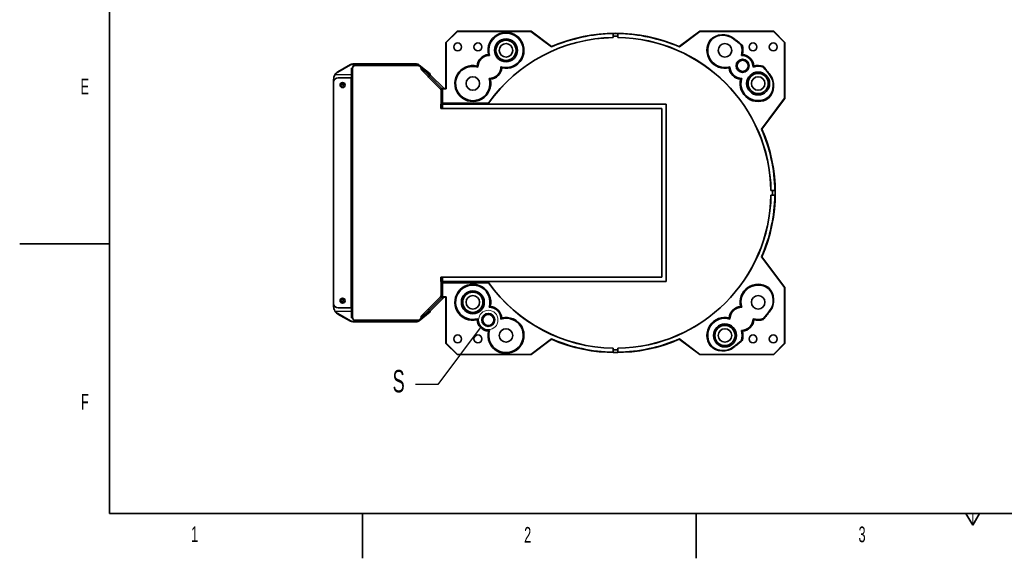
# Model space of a CAD drawing. Header units: millimetres. Extents: x 0 to 5960, y 0 to 4200.
# Tile 1 of 12: x 0 to 2190, y 0 to 1199. Entities that reach past the tile are written whole.
import ezdxf

# ---------------------------------------------------------------- set-up
doc = ezdxf.new("R2010")
doc.units = ezdxf.units.MM
doc.header["$LTSCALE"] = 10
doc.styles.add('SLDTEXTSTYLE0', font='TXT', dxfattribs={"width": 0.605})
doc.dimstyles.new('SLDDIMSTYLE18', dxfattribs={"dimtxt": 0.18, "dimasz": 35, "dimexe": 0, "dimexo": 0.0625, "dimgap": 0, "dimtad": 0, "dimtih": 1, "dimtoh": 1, "dimdec": 0, "dimrnd": 1e-09, "dimzin": 0, "dimdsep": 46, "dimtxsty": 'Standard', "dimblk1": 'NONE', "dimblk2": 'NONE', "dimsah": 1, "dimcen": 0.09, "dimadec": 0, "dimazin": 0, "dimtfac": 35, "dimtdec": 0, "dimtofl": 0, "dimtmove": 0, "dimatfit": 3, "dimldrblk": 'NONE', "dimfxl": 1, "dimfrac": 2, "dimtolj": 1, "dimtzin": 0, "dimarcsym": 0})

# ---------------------------------------------------------------- blocks, each defined once
blk = doc.blocks.new('_None')

msp = doc.modelspace()

# ---------------------------------------------------------------- linework, layer by layer
at = {"color": 7, "linetype": 'Continuous', "lineweight": 35}
for p, q in [((200, 100), (200, 4100)), ((973.348666, 1173.456421), (948.348666, 1148.456421)), ((973.609162, 1172.827528), (948.977559, 1148.195925)), ((973.348666, 1173.456421), (973.609162, 1172.827528)), ((973.348666, 1173.456421), (1137.613247, 1173.456421)), ((1137.403956, 1172.827528), (973.609162, 1172.827528)), ((1137.613247, 1173.456421), (1137.403956, 1172.827528)), ((1183.264879, 1138.501395), (1137.403956, 1172.827528)), ((1137.613247, 1173.456421), (1183.348717, 1139.224188)), ((1320.348666, 1168.5827), (1320.348666, 1168.163396)), ((1320.348666, 1168.163396), (1320.348666, 1159.406567)), ((1330.348666, 1168.163396), (1330.348666, 1168.5827)), ((1330.348666, 1159.406567), (1330.348666, 1168.163396)), ((1467.348614, 1139.224188), (1513.084084, 1173.456421)), ((1513.293375, 1172.827528), (1467.432452, 1138.501395)), ((1513.084084, 1173.456421), (1513.293375, 1172.827528)), ((1513.084084, 1173.456421), (1677.348666, 1173.456421)), ((1677.088169, 1172.827528), (1513.293375, 1172.827528)), ((1677.088169, 1172.827528), (1677.348666, 1173.456421)), ((1701.719772, 1148.195925), (1677.088169, 1172.827528)), ((1702.348666, 1148.456421), (1677.348666, 1173.456421)), ((948.977559, 1148.195925), (948.348666, 1148.456421)), ((948.348666, 1148.456421), (948.348666, 1045.815177)), ((948.977559, 1148.195925), (948.977559, 1045.186283)), ((1183.264879, 1138.501395), (1183.348717, 1139.224188)), ((1320.348666, 1159.144501), (1320.348666, 1159.406567)), ((1330.348666, 1159.406567), (1330.348666, 1159.144501)), ((1467.348614, 1139.224188), (1467.432452, 1138.501395)), ((1702.348666, 1148.456421), (1701.719772, 1148.195925)), ((1701.719772, 1024.11373), (1701.719772, 1148.195925)), ((1702.348666, 1023.904439), (1702.348666, 1148.456421)), ((707.748687, 1083.069617), (735.916638, 1099.025138)), ((707.748687, 1082.224381), (735.916638, 1098.179902)), ((741.216628, 1100.402742), (881.906916, 1100.402742)), ((741.216628, 1099.557505), (881.906916, 1099.557505)), ((885.72855, 1097.075216), (746.348666, 1097.075216)), ((888.622345, 1098.055093), (912.85944, 1078.146894)), ((888.622345, 1097.209856), (912.85944, 1077.301658)), ((894.213832, 1091.075216), (889.971191, 1095.317857)), ((702.005553, 1077.301658), (702.005553, 1078.146894)), ((738.348666, 1091.456421), (738.348666, 535.456421)), ((738.348666, 1091.456421), (740.360788, 1091.456421)), ((740.348666, 1091.075216), (740.348666, 535.837626)), ((894.213832, 1091.075216), (892.092511, 1088.953896)), ((892.092511, 1088.953896), (908.518778, 1072.527629)), ((894.213832, 1091.075216), (910.640098, 1074.648949)), ((910.640098, 1074.648949), (911.758132, 1073.530915)), ((911.758132, 1073.530915), (938.589986, 1046.699062)), ((912.85944, 1077.301658), (912.85944, 1078.146894)), ((913.348666, 1076.456421), (943.98991, 1045.815177)), ((698.348666, 1059.456421), (698.348666, 1066.237076)), ((698.348666, 567.456421), (698.348666, 1059.456421)), ((708.348666, 1069.456421), (736.348666, 1069.456421)), ((738.348666, 1069.456421), (736.348666, 1069.456421)), ((909.636812, 1071.409595), (908.518778, 1072.527629)), ((909.636812, 1071.409595), (936.468666, 1044.577741)), ((937.347345, 1042.456421), (937.347345, 1002.456421)), ((940.347345, 1042.456421), (940.347345, 1002.456421)), ((940.348666, 1045.815177), (940.348666, 1045.186283)), ((948.348666, 1045.815177), (940.348666, 1045.815177)), ((940.348666, 1013.442698), (940.348666, 1045.186283)), ((940.348666, 1045.186283), (948.977559, 1045.186283)), ((948.977559, 1045.186283), (948.348666, 1045.815177)), ((936.848666, 1000.956421), (936.848666, 1010.956421)), ((937.347345, 1010.956421), (936.848666, 1010.956421)), ((1438.348666, 1010.956421), (940.347345, 1010.956421)), ((940.348666, 1013.442698), (1043.015542, 1013.442698)), ((940.348666, 1013.442698), (940.348666, 1010.956421)), ((1043.15108, 1013.180659), (945.348666, 1013.180659)), ((945.348666, 1010.956421), (945.348666, 1013.180659)), ((1043.015542, 1013.442698), (1043.15108, 1013.180659)), ((1438.348666, 615.956421), (1438.348666, 1010.956421)), ((1650.39364, 955.540208), (1701.719772, 1024.11373)), ((1702.348666, 1023.904439), (1651.116433, 955.456369)), ((1701.719772, 1024.11373), (1702.348666, 1023.904439)), ((1428.276508, 1000.956421), (936.848666, 1000.956421)), ((937.347345, 1002.456421), (940.347345, 1002.456421)), ((1428.276508, 625.956421), (1428.276508, 1000.956421)), ((1650.39364, 955.540208), (1651.116433, 955.456369)), ((1671.036745, 818.456421), (1671.298812, 818.456421)), ((1680.05564, 818.456421), (1671.298812, 818.456421)), ((1680.474944, 818.456421), (1680.05564, 818.456421)), ((1671.298812, 808.456421), (1671.036745, 808.456421)), ((1671.298812, 808.456421), (1680.05564, 808.456421)), ((1680.05564, 808.456421), (1680.474944, 808.456421)), ((0, 700), (200, 700)), ((1650.39364, 671.372634), (1651.116433, 671.456473)), ((1650.39364, 671.372634), (1701.719772, 602.799112)), ((1702.348666, 603.008403), (1651.116433, 671.456473)), ((936.848666, 615.956421), (936.848666, 625.956421)), ((936.848666, 625.956421), (1428.276508, 625.956421)), ((936.848666, 615.956421), (937.347345, 615.956421)), ((937.347345, 624.456421), (937.347345, 584.456421)), ((937.347345, 624.456421), (940.347345, 624.456421)), ((940.347345, 624.456421), (940.347345, 584.456421)), ((940.347345, 615.956421), (1438.348666, 615.956421)), ((940.348666, 613.470144), (940.348666, 615.956421)), ((1043.015542, 613.470144), (940.348666, 613.470144)), ((940.348666, 613.470144), (940.348666, 581.726559)), ((945.348666, 613.732183), (945.348666, 615.956421)), ((945.348666, 613.732183), (1043.15108, 613.732183)), ((1043.15108, 613.732183), (1043.015542, 613.470144)), ((1701.719772, 602.799112), (1702.348666, 603.008403)), ((1701.719772, 602.799112), (1701.719772, 478.716917)), ((1702.348666, 603.008403), (1702.348666, 478.456421)), ((936.468666, 582.335101), (909.636812, 555.503247)), ((938.589986, 580.21378), (911.758132, 553.381927)), ((943.98991, 581.097665), (913.348666, 550.456421)), ((940.348666, 581.726559), (948.977559, 581.726559)), ((940.348666, 581.726559), (940.348666, 581.097665)), ((948.348666, 581.097665), (940.348666, 581.097665)), ((948.348666, 581.097665), (948.977559, 581.726559)), ((948.348666, 478.456421), (948.348666, 581.097665)), ((948.977559, 478.716917), (948.977559, 581.726559)), ((698.348666, 560.675766), (698.348666, 567.456421)), ((702.005553, 548.765948), (702.005553, 549.611184)), ((736.348666, 557.456421), (708.348666, 557.456421)), ((736.348666, 557.456421), (738.348666, 557.456421)), ((912.85944, 549.611184), (888.622345, 529.702986)), ((912.85944, 548.765948), (888.622345, 528.857749)), ((908.518778, 554.385213), (892.092511, 537.958946)), ((910.640098, 552.263893), (894.213832, 535.837626)), ((908.518778, 554.385213), (909.636812, 555.503247)), ((911.758132, 553.381927), (910.640098, 552.263893)), ((912.85944, 549.611184), (912.85944, 548.765948)), ((735.916638, 528.73294), (707.748687, 544.688461)), ((735.916638, 527.887704), (707.748687, 543.843225)), ((740.360788, 535.456421), (738.348666, 535.456421)), ((881.906916, 527.355337), (741.216628, 527.355337)), ((881.906916, 526.5101), (741.216628, 526.5101)), ((746.348666, 529.837626), (885.72855, 529.837626)), ((889.971191, 531.594985), (894.213832, 535.837626)), ((892.092511, 537.958946), (894.213832, 535.837626)), ((1183.264879, 488.411447), (1137.403956, 454.085314)), ((1137.613247, 453.456421), (1183.348717, 487.688654)), ((1183.264879, 488.411447), (1183.348717, 487.688654)), ((1467.348614, 487.688654), (1467.432452, 488.411447)), ((1467.348614, 487.688654), (1513.084084, 453.456421)), ((1513.293375, 454.085314), (1467.432452, 488.411447)), ((948.348666, 478.456421), (948.977559, 478.716917)), ((948.348666, 478.456421), (973.348666, 453.456421)), ((948.977559, 478.716917), (973.609162, 454.085314)), ((1320.348666, 467.506275), (1320.348666, 467.768341)), ((1320.348666, 467.506275), (1320.348666, 458.749446)), ((1330.348666, 467.768341), (1330.348666, 467.506275)), ((1330.348666, 458.749446), (1330.348666, 467.506275)), ((1677.088169, 454.085314), (1701.719772, 478.716917)), ((1677.348666, 453.456421), (1702.348666, 478.456421)), ((1701.719772, 478.716917), (1702.348666, 478.456421)), ((973.609162, 454.085314), (973.348666, 453.456421)), ((973.348666, 453.456421), (1137.613247, 453.456421)), ((1137.403956, 454.085314), (973.609162, 454.085314)), ((1137.613247, 453.456421), (1137.403956, 454.085314)), ((1320.348666, 458.749446), (1320.348666, 458.330142)), ((1330.348666, 458.330142), (1330.348666, 458.749446)), ((1513.084084, 453.456421), (1513.293375, 454.085314)), ((1513.084084, 453.456421), (1677.348666, 453.456421)), ((1677.088169, 454.085314), (1513.293375, 454.085314)), ((1677.348666, 453.456421), (1677.088169, 454.085314)), ((200, 100), (5860, 100)), ((762.5, 100), (762.5, 0)), ((1505, 0), (1505, 100)), ((2105, 100), (2120, 74.019238)), ((2120, 74.019238), (2135, 100))]:
    msp.add_line(p, q, dxfattribs=at)
at = {"color": 8, "linetype": 'Continuous', "lineweight": 18}
for p, q in [((1588.074277, 1156.323231), (1588.711795, 1157.155216)), ((735.916638, 1098.179902), (735.916638, 1099.025138)), ((741.216628, 1100.402742), (741.216628, 1099.557505)), ((881.906916, 1099.557505), (881.906916, 1100.402742)), ((888.622345, 1098.055093), (888.622345, 1097.209856)), ((701.156662, 1076.456421), (738.348666, 1076.456421)), ((738.348666, 1077.301658), (702.005553, 1077.301658)), ((707.748687, 1083.069617), (707.748687, 1082.224381)), ((912.85944, 1077.301658), (907.98739, 1077.301658)), ((908.518778, 1072.527629), (910.640098, 1074.648949)), ((908.832627, 1076.456421), (913.348666, 1076.456421)), ((911.758132, 1073.530915), (909.636812, 1071.409595)), ((1668.215475, 1076.182032), (1669.047461, 1076.819551)), ((736.348666, 1069.456421), (736.348666, 557.456421)), ((936.468666, 1044.577741), (938.589986, 1046.699062)), ((940.347345, 1042.456421), (937.347345, 1042.456421)), ((936.468666, 582.335101), (938.589986, 580.21378)), ((940.347345, 584.456421), (937.347345, 584.456421)), ((738.348666, 550.456421), (701.156662, 550.456421)), ((702.005553, 549.611184), (738.348666, 549.611184)), ((907.98739, 549.611184), (912.85944, 549.611184)), ((910.640098, 552.263893), (908.518778, 554.385213)), ((913.348666, 550.456421), (908.832627, 550.456421)), ((909.636812, 555.503247), (911.758132, 553.381927)), ((1668.215475, 550.73081), (1669.047461, 550.093291)), ((707.748687, 544.688461), (707.748687, 543.843225)), ((735.916638, 527.887704), (735.916638, 528.73294)), ((741.216628, 527.355337), (741.216628, 526.5101)), ((881.906916, 526.5101), (881.906916, 527.355337)), ((888.622345, 529.702986), (888.622345, 528.857749)), ((1588.074277, 470.589612), (1588.711795, 469.757626))]:
    msp.add_line(p, q, dxfattribs=at)
at = {"color": 7, "linetype": 'Continuous', "lineweight": 18}
msp.add_line((2120, 74.019238), (2120, 100), dxfattribs=at)
at = {"color": 7, "linetype": 'Continuous', "lineweight": 35}
for centre, radius in [((974.348666, 1138.456421), 8.75), ((1019.348666, 1138.456421), 8.75), ((1081.844094, 1130.797757), 25.5), ((1081.844094, 1130.797757), 22.5), ((1081.844094, 1130.797757), 15), ((1568.853237, 1130.797757), 15), ((1631.348666, 1138.456421), 8.75), ((1676.348666, 1138.456421), 8.75), ((1608.191378, 1096.299133), 14.5), ((1608.191378, 1096.299133), 12.5), ((1608.191378, 1096.299133), 12.25), ((1642.690002, 1056.960993), 25.5), ((1642.690002, 1056.960993), 22.5), ((718.348666, 1053.456421), 5.525), ((718.348666, 1053.456421), 2.5), ((1008.007329, 1056.960993), 15), ((1642.690002, 1056.960993), 15), ((1008.007329, 569.951849), 25.5), ((1008.007329, 569.951849), 22.5), ((718.348666, 573.456421), 5.525), ((718.348666, 573.456421), 2.5), ((1008.007329, 569.951849), 15), ((1642.690002, 569.951849), 15), ((1042.505953, 530.613709), 14.5), ((1042.505953, 530.613709), 12.25), ((1081.844094, 496.115085), 15), ((1568.853237, 496.115085), 25.5), ((1568.853237, 496.115085), 22.5), ((1568.853237, 496.115085), 15), ((974.348666, 488.456421), 8.75), ((1019.348666, 488.456421), 8.75), ((1631.348666, 488.456421), 8.75), ((1676.348666, 488.456421), 8.75)]:
    msp.add_circle(centre, radius, dxfattribs=at)
at = {"color": 7, "linetype": 'Continuous', "lineweight": 18}
msp.add_circle((1042.505953, 530.613709), 21.494468, dxfattribs=at)
at = {"color": 7, "linetype": 'Continuous', "lineweight": 35}
for centre, radius, start, end in [((1081.844094, 1130.797757), 40, 256.280253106, 193.719746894), ((1081.844094, 1130.797757), 38.250227, 253.02027085, 196.97972915), ((1325.348666, 813.456421), 354.742213, 90.807595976, 113.611119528), ((1325.348666, 813.456421), 355.371107, 66.447941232, 113.552058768), ((1325.348666, 813.456421), 355.161476, 89.193357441, 90.806642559), ((1325.348666, 813.456421), 349.039107, 89.179207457, 90.820792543), ((1325.348666, 813.456421), 354.742213, 66.388880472, 89.192404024), ((1564.382638, 1125.40475), 40, 52.538446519, 135.319116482), ((1564.382638, 1125.40475), 38.951844, 52.538446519, 129.437841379), ((1325.348666, 813.456421), 345.986277, 90.828035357, 144.688744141), ((1325.348666, 813.456421), 345.724238, 90.828663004, 144.711197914), ((1325.348666, 813.456421), 345.986277, 0.828035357, 89.171964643), ((1325.348666, 813.456421), 345.724238, 0.828663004, 89.171336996), ((1568.853237, 1130.797757), 40, 145.365983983, 283.719746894), ((1568.853237, 1130.797757), 38.250227, 139.797739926, 286.97972915), ((1325.348666, 813.456421), 431.951844, 49.601250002, 52.538446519), ((1325.348666, 813.456421), 433, 49.3874772, 52.538446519), ((1568.853237, 1130.797757), 38.250227, 343.02027085, 17.673766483), ((1568.853237, 1130.797757), 40, 346.280253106, 16.501389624), ((1044.925712, 1093.879375), 27.5, 94.04597527, 175.95402473), ((1044.925712, 1093.879375), 25.750227, 89.253350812, 180.746649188), ((1605.771619, 1093.879375), 25.750227, 359.253350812, 90.746649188), ((1605.771619, 1093.879375), 27.5, 4.04597527, 85.95402473), ((741.187391, 1089.631217), 10.771564, 89.84448631, 119.295965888), ((741.187391, 1088.785981), 10.771564, 89.84448631, 119.295965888), ((746.348666, 1091.075216), 6, 90, 180), ((881.971315, 1089.808414), 10.594524, 51.113471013, 90.348273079), ((881.971315, 1088.963177), 10.594524, 51.113471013, 90.348273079), ((885.72855, 1091.075216), 6, 45, 90), ((1008.007329, 1056.960993), 40, 76.280253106, 13.719746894), ((1008.007329, 1056.960993), 38.250227, 73.02027085, 16.97972915), ((1642.690002, 1056.960993), 38.250227, 72.326233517, 106.97972915), ((1642.690002, 1056.960993), 40, 73.498610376, 103.719746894), ((1325.348666, 813.456421), 433, 37.461553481, 40.6125228), ((718.348666, 1066.237076), 20, 149.27172, 180), ((717.213759, 1066.215618), 19.329895, 119.318221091, 141.884793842), ((717.213759, 1065.370382), 19.329895, 119.318221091, 141.884793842), ((1044.925712, 1093.879375), 25.750227, 269.253350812, 0.746649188), ((1044.925712, 1093.879375), 27.5, 274.04597527, 355.95402473), ((1605.771619, 1093.879375), 27.5, 184.04597527, 265.95402473), ((1605.771619, 1093.879375), 25.750227, 179.253350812, 270.746649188), ((1325.348666, 813.456421), 431.951844, 37.461553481, 40.398749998), ((1637.296995, 1052.490393), 40, 314.680883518, 37.461553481), ((1637.296995, 1052.490393), 38.951844, 320.562158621, 37.461553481), ((708.348666, 1059.456421), 10, 90, 180), ((1642.690002, 1056.960993), 40, 166.280253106, 304.634016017), ((1642.690002, 1056.960993), 38.250227, 163.02027085, 310.202260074), ((934.347345, 1042.456421), 3, 0, 45), ((934.347345, 1042.456421), 6, 0, 45), ((1325.348666, 813.456421), 354.742213, 0.807595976, 23.611119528), ((1325.348666, 813.456421), 355.371107, 336.447941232, 23.552058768), ((1325.348666, 813.456421), 349.039107, 359.179207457, 0.820792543), ((1325.348666, 813.456421), 355.161476, 359.193357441, 0.806642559), ((1325.348666, 813.456421), 345.986277, 270.828035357, 359.171964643), ((1325.348666, 813.456421), 345.724238, 270.828663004, 359.171336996), ((1325.348666, 813.456421), 354.742213, 336.388880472, 359.192404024), ((1325.348666, 813.456421), 345.986277, 215.311255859, 269.171964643), ((1325.348666, 813.456421), 345.724238, 215.288802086, 269.171336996), ((1008.007329, 569.951849), 40, 346.280253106, 283.719746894), ((1008.007329, 569.951849), 38.250227, 343.02027085, 286.97972915), ((1642.690002, 569.951849), 40, 55.365983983, 193.719746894), ((1642.690002, 569.951849), 38.250227, 49.797739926, 196.97972915), ((1637.296995, 574.422449), 40, 322.538446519, 45.319116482), ((1637.296995, 574.422449), 38.951844, 322.538446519, 39.437841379), ((934.347345, 584.456421), 3, 315, 0), ((934.347345, 584.456421), 6, 315, 0), ((708.348666, 567.456421), 10, 180, 270), ((718.348666, 560.675766), 20, 180, 210.72828), ((717.213759, 561.54246), 19.329895, 218.115206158, 240.681778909), ((717.213759, 560.697224), 19.329895, 218.115206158, 240.681778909), ((1044.925712, 533.033467), 25.750227, 359.253350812, 90.746649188), ((1044.925712, 533.033467), 27.5, 4.04597527, 85.95402473), ((1605.771619, 533.033467), 27.5, 94.04597527, 175.95402473), ((1605.771619, 533.033467), 25.750227, 89.253350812, 180.746649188), ((1325.348666, 813.456421), 433, 319.3874772, 322.538446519), ((1325.348666, 813.456421), 431.951844, 319.601250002, 322.538446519), ((741.187391, 538.126861), 10.771564, 240.704034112, 270.15551369), ((741.187391, 537.281625), 10.771564, 240.704034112, 270.15551369), ((746.348666, 535.837626), 6, 180, 270), ((881.971315, 537.949665), 10.594524, 269.651726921, 308.886528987), ((881.971315, 537.104429), 10.594524, 269.651726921, 308.886528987), ((885.72855, 535.837626), 6, 270, 315), ((1044.925712, 533.033467), 27.5, 184.04597527, 265.95402473), ((1044.925712, 533.033467), 25.750227, 179.253350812, 270.746649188), ((1081.844094, 496.115085), 40, 166.280253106, 103.719746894), ((1081.844094, 496.115085), 38.250227, 163.02027085, 106.97972915), ((1568.853237, 496.115085), 40, 76.280253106, 214.634016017), ((1568.853237, 496.115085), 38.250227, 73.02027085, 220.202260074), ((1605.771619, 533.033467), 25.750227, 269.253350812, 0.746649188), ((1605.771619, 533.033467), 27.5, 274.04597527, 355.95402473), ((1642.690002, 569.951849), 38.250227, 253.02027085, 287.673766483), ((1642.690002, 569.951849), 40, 256.280253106, 286.501389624), ((1568.853237, 496.115085), 38.250227, 342.326233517, 16.97972915), ((1568.853237, 496.115085), 40, 343.498610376, 13.719746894), ((1325.348666, 813.456421), 354.742213, 246.388880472, 269.192404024), ((1325.348666, 813.456421), 355.371107, 246.447941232, 293.552058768), ((1325.348666, 813.456421), 354.742213, 270.807595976, 293.611119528), ((1325.348666, 813.456421), 431.951844, 307.461553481, 310.398749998), ((1325.348666, 813.456421), 433, 307.461553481, 310.6125228), ((1325.348666, 813.456421), 349.039107, 269.179207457, 270.820792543), ((1564.382638, 501.508092), 40, 224.680883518, 307.461553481), ((1564.382638, 501.508092), 38.951844, 230.562158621, 307.461553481), ((1325.348666, 813.456421), 355.161476, 269.193357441, 270.806642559)]:
    msp.add_arc(centre, radius, start, end, dxfattribs=at)
for points in [[(1535.941273, 1153.53105), (1537.153302, 1154.26004), (1538.387334, 1154.911067), (1539.63884, 1155.487812)], [(1605.298076, 1142.410405), (1605.937377, 1142.325098), (1606.573036, 1142.241576), (1607.205751, 1142.159301)], [(1045.261266, 1119.627415), (1044.470926, 1120.220462), (1043.716529, 1120.777352), (1042.985396, 1121.310838)], [(1605.436065, 1119.627415), (1606.226405, 1120.220462), (1606.980802, 1120.777352), (1607.711935, 1121.310838)], [(1019.177671, 1093.543821), (1018.584624, 1094.33416), (1018.027735, 1095.088557), (1017.494248, 1095.81969)], [(1631.51966, 1093.543821), (1632.112707, 1094.33416), (1632.669597, 1095.088557), (1633.203083, 1095.81969)], [(1654.051546, 1095.313506), (1654.133821, 1094.680792), (1654.217342, 1094.045132), (1654.30265, 1093.405831)], [(701.156662, 1076.456421), (701.439626, 1077.038197), (701.722589, 1077.619626), (702.005553, 1078.146894)], [(701.156662, 1076.456421), (701.439766, 1076.747453), (701.722449, 1077.037893), (702.005553, 1077.301658)], [(912.85944, 1078.146894), (913.022515, 1077.619626), (913.18559, 1077.038197), (913.348666, 1076.456421)], [(912.85944, 1077.301658), (913.022627, 1077.037841), (913.185478, 1076.74751), (913.348666, 1076.456421)], [(1070.673752, 1094.214929), (1071.266799, 1093.424589), (1071.823689, 1092.670192), (1072.357175, 1091.93906)], [(1580.023579, 1094.214929), (1579.430532, 1093.424589), (1578.873642, 1092.670192), (1578.340156, 1091.93906)], [(1044.590157, 1068.131335), (1045.380497, 1067.538287), (1046.134894, 1066.981398), (1046.866027, 1066.447912)], [(1606.107174, 1068.131335), (1605.316834, 1067.538287), (1604.562437, 1066.981398), (1603.831304, 1066.447912)], [(1667.380057, 1027.746595), (1666.803312, 1026.495089), (1666.152284, 1025.261058), (1665.423295, 1024.049029)], [(1665.423295, 602.863813), (1666.152284, 601.651784), (1666.803312, 600.417753), (1667.380057, 599.166247)], [(702.005553, 548.765948), (701.722589, 549.293216), (701.439626, 549.874645), (701.156662, 550.456421)], [(702.005553, 549.611184), (701.722449, 549.874949), (701.439766, 550.165389), (701.156662, 550.456421)], [(913.348666, 550.456421), (913.18559, 549.874645), (913.022515, 549.293216), (912.85944, 548.765948)], [(913.348666, 550.456421), (913.185478, 550.165332), (913.022627, 549.875001), (912.85944, 549.611184)], [(1044.590157, 558.781507), (1045.380497, 559.374555), (1046.134894, 559.931444), (1046.866027, 560.46493)], [(1606.107174, 558.781507), (1605.316834, 559.374555), (1604.562437, 559.931444), (1603.831304, 560.46493)], [(1019.177671, 533.369021), (1018.584624, 532.578682), (1018.027735, 531.824285), (1017.494248, 531.093152)], [(1034.374225, 540.15965), (1033.902821, 539.688246), (1033.431416, 539.216841), (1032.960011, 538.745437)], [(1070.673752, 532.697913), (1071.266799, 533.488253), (1071.823689, 534.24265), (1072.357175, 534.973782)], [(1580.023579, 532.697913), (1579.430532, 533.488253), (1578.873642, 534.24265), (1578.340156, 534.973782)], [(1631.51966, 533.369021), (1632.112707, 532.578682), (1632.669597, 531.824285), (1633.203083, 531.093152)], [(1654.30265, 533.507011), (1654.217342, 532.86771), (1654.133821, 532.232051), (1654.051546, 531.599336)], [(1045.261266, 507.285427), (1044.470926, 506.69238), (1043.716529, 506.13549), (1042.985396, 505.602004)], [(1050.637681, 521.067767), (1051.109086, 521.539172), (1051.58049, 522.010576), (1052.051895, 522.481981)], [(1605.436065, 507.285427), (1606.226405, 506.69238), (1606.980802, 506.13549), (1607.711935, 505.602004)], [(1607.205751, 484.753541), (1606.573036, 484.671266), (1605.937377, 484.587744), (1605.298076, 484.502437)], [(1539.63884, 471.42503), (1538.387334, 472.001775), (1537.153302, 472.652802), (1535.941273, 473.381792)]]:
    msp.add_open_spline(points, degree=3, dxfattribs=at)
for points in [[(1032.960011, 538.745437), (1032.3773, 538.162725), (1031.860115, 537.53141), (1030.953052, 536.174363), (1030.56154, 535.441697), (1029.937914, 533.935575), (1029.701201, 533.157495), (1029.460568, 531.952264), (1029.399586, 531.542489), (1029.319088, 530.727228), (1029.299055, 530.319932), (1029.298434, 529.099029), (1029.377105, 528.284549), (1029.698065, 526.665951), (1029.935356, 525.885157), (1030.402392, 524.7552), (1030.576723, 524.385471), (1030.963646, 523.660213), (1031.176725, 523.304447), (1031.859515, 522.282212), (1032.376396, 521.652082), (1033.243846, 520.783588), (1033.550014, 520.505722), (1034.186999, 519.982915), (1034.516023, 519.739157), (1035.533761, 519.059275), (1036.252852, 518.67405), (1037.394104, 518.201141), (1037.783405, 518.062046), (1038.566235, 517.824901), (1039.357071, 517.627175), (1040.163705, 517.507253), (1040.978361, 517.426845), (1041.392011, 517.406479), (1042.62376, 517.406849), (1043.433925, 517.487231), (1044.633029, 517.725326), (1045.03002, 517.824418), (1045.818405, 518.063342), (1046.205064, 518.201839), (1047.335105, 518.669843), (1048.05238, 519.052439), (1049.07359, 519.733328), (1049.405778, 519.979185), (1050.041636, 520.500464), (1050.346324, 520.77641), (1050.637681, 521.067767)], [(1052.051895, 522.481981), (1052.634606, 523.064692), (1053.151791, 523.696007), (1054.058854, 525.053054), (1054.450366, 525.78572), (1055.073992, 527.291842), (1055.310705, 528.069922), (1055.551338, 529.275153), (1055.61232, 529.684928), (1055.692818, 530.500189), (1055.712851, 530.907485), (1055.713473, 532.128388), (1055.634801, 532.942868), (1055.313841, 534.561466), (1055.07655, 535.34226), (1054.609514, 536.472217), (1054.435183, 536.841946), (1054.04826, 537.567204), (1053.835181, 537.92297), (1053.152392, 538.945205), (1052.63551, 539.575335), (1051.76806, 540.443829), (1051.461892, 540.721695), (1050.824907, 541.244502), (1050.495883, 541.48826), (1049.478145, 542.168142), (1048.759054, 542.553367), (1047.617802, 543.026276), (1047.228501, 543.165371), (1046.445671, 543.402516), (1045.654835, 543.600242), (1044.848201, 543.720164), (1044.033545, 543.800572), (1043.619895, 543.820938), (1042.388146, 543.820569), (1041.577981, 543.740186), (1040.378877, 543.502091), (1039.981886, 543.402999), (1039.193501, 543.164075), (1038.806842, 543.025578), (1037.676802, 542.557574), (1036.959526, 542.174978), (1035.938316, 541.494089), (1035.606128, 541.248232), (1034.97027, 540.726953), (1034.665582, 540.451007), (1034.374225, 540.15965)]]:
    msp.add_open_spline(points, degree=3, knots=[0, 0, 0, 0, 0.0625, 0.0625, 0.125, 0.125, 0.1875, 0.1875, 0.21875, 0.21875, 0.25, 0.25, 0.3125, 0.3125, 0.375, 0.375, 0.40625, 0.40625, 0.4375, 0.4375, 0.5, 0.5, 0.53125, 0.53125, 0.5625, 0.5625, 0.625, 0.625, 0.65625, 0.65625, 0.6875, 0.71875, 0.71875, 0.75, 0.75, 0.8125, 0.8125, 0.84375, 0.84375, 0.875, 0.875, 0.9375, 0.9375, 0.96875, 0.96875, 1, 1, 1, 1], dxfattribs=at)

# ---------------------------------------------------------------- texts
at = {"color": 7, "linetype": 'Continuous', "lineweight": 0, "char_height": 35, "attachment_point": 1, "style": 'SLDTEXTSTYLE0'}
for s, insert in [('E', (135.334705, 1067.60596)), ('F', (136.290915, 366.009799)), ('1', (381.281593, 71.11906)), ('2', (1122.219788, 69.756096)), ('3', (1866.032712, 70.786781))]:
    msp.add_mtext(s, dxfattribs=dict(at, insert=insert))
at = {"color": 7, "linetype": 'Continuous', "lineweight": 18, "insert": (829.500007, 419.331914), "char_height": 50, "attachment_point": 1, "style": 'SLDTEXTSTYLE0'}
msp.add_mtext('S', dxfattribs=at)

# ---------------------------------------------------------------- leaders
at = {"color": 7, "linetype": 'Continuous', "lineweight": 18, "has_arrowhead": 0}
msp.add_leader([(1026.401758, 516.377591), (930.227694, 387.159636), (880.227694, 387.159636)], dimstyle='SLDDIMSTYLE18', dxfattribs=at)

doc.saveas('drawing.dxf')
